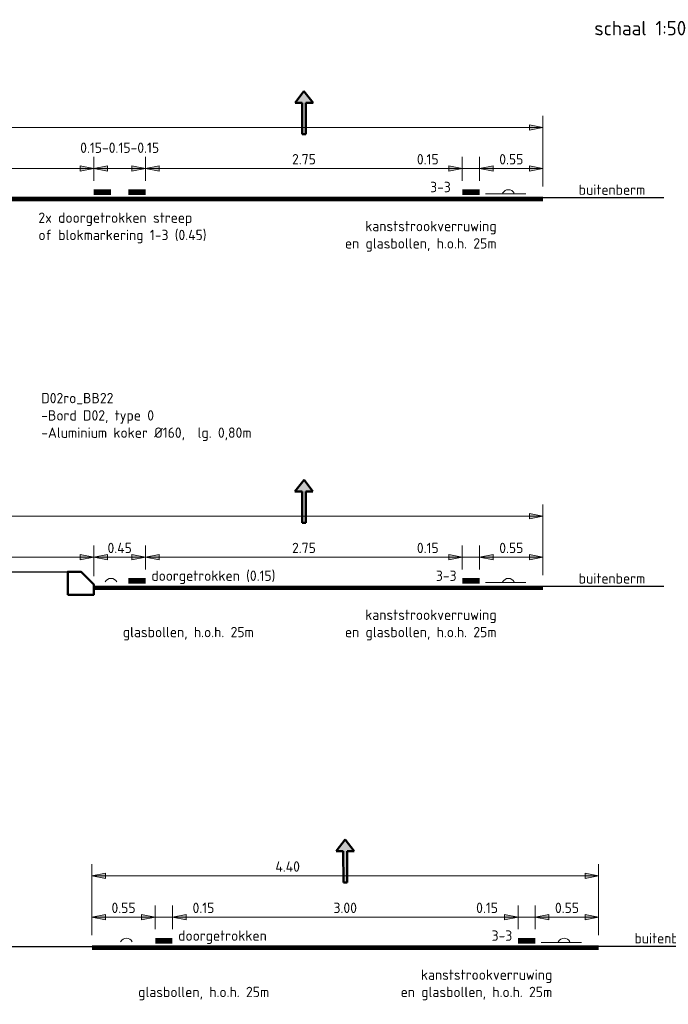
# Model space of a CAD drawing. Header units: metres. Extents: x -699 to 2316, y -1199 to 781.
# Tile 231 of 256: x 5.88 to 11.51, y -3.2 to 5.35. Entities that reach past the tile are written whole.
import ezdxf
from ezdxf.enums import TextEntityAlignment as Align

# ---------------------------------------------------------------- set-up
doc = ezdxf.new("R2010")
doc.units = ezdxf.units.M
doc.header["$PDMODE"] = 1
for name, color, linetype, lineweight in [('B-WE-GW-BERM-GD', 90, 'Continuous', 25), ('N-WE-VH-VERHARDING-GD', 252, 'Continuous', 50), ('N-WE-VV-MARKERING-GD', 170, 'Continuous', 50), ('X-XX-AL-M', 7, 'Continuous', 18), ('X-XX-AL-T18', 10, 'Continuous', 18), ('X-XX-AL-T25', 7, 'Continuous', 25)]:
    doc.layers.add(name, color=color, linetype=linetype, lineweight=lineweight)
doc.styles.add('NLCS-ISO', font='NLCS-ISO.ttf')
doc.styles.add('NLCS-ISO Standaard', font='NLCS-ISO.ttf')
doc.linetypes.add('ZIGZAG', pattern='A,0.00254,-5.08,[131,ltypeshp.shx,S=5.08,R=0,X=-5.08,Y=0],-10.16,[131,ltypeshp.shx,S=5.08,R=180,X=5.08,Y=0],-5.08', length=20.32254)
doc.dimstyles.new('NLCS-T18-Pijl-ANNOTATIVE-A', dxfattribs={"dimtxt": 1.8, "dimasz": 1.35, "dimexe": 2, "dimexo": 2, "dimgap": 0.7, "dimtad": 1, "dimlfac": -1, "dimzin": 0, "dimdsep": 46, "dimtxsty": 'NLCS-ISO Standaard', "dimblk": 'Pijl', "dimblk1": 'Pijl', "dimblk2": 'Pijl', "dimcen": 2.5, "dimdle": 2, "dimclrd": 256, "dimclre": 256, "dimclrt": 256, "dimadec": 0, "dimazin": 0, "dimtfac": 1, "dimtofl": 0, "dimtmove": 0, "dimatfit": 3, "dimldrblk": 'Pijl', "dimfxl": 1, "dimtolj": 1, "dimtzin": 0, "dimlwd": 18, "dimlwe": 18, "dimarcsym": 0})

# ---------------------------------------------------------------- blocks, each defined once
blk = doc.blocks.new('Pijl')
h = blk.add_hatch(color=256)
h.paths.add_polyline_path([(0, 0), (-1.75, 0.35), (-1.75, 0)])
h.paths.add_polyline_path([(-1.75, 0), (-1.75, -0.35), (0, 0)])
for p, q in [((-1.9, 0), (0, 0)), ((0, 0), (-1.75, 0.35)), ((-1.75, 0.35), (-1.75, -0.35)), ((0, 0), (-1.75, -0.35))]:
    blk.add_line(p, q)
blk = doc.blocks.new('*D595')
at = {"layer": 'Defpoints', "color": 0, "transparency": 16777216}
for p in [(6.525, 4.0575), (3.775, 3.8513), (6.525, 3.8513)]:
    blk.add_point(p, dxfattribs=at)
at = {"layer": 'X-XX-AL-M', "lineweight": 18, "transparency": 16777216}
for p, q in [((3.775, 3.9513), (3.775, 4.1575)), ((6.525, 3.9513), (6.525, 4.1575)), ((3.8425, 4.0575), (6.4575, 4.0575))]:
    blk.add_line(p, q, dxfattribs=at)
at = {"layer": 'X-XX-AL-M', "lineweight": 18, "transparency": 16777216, "xscale": 0.0675, "yscale": 0.0675, "zscale": 0.0675, "rotation": 180}
blk.add_blockref('Pijl', (3.775, 4.0575), dxfattribs=at)
at = {"layer": 'X-XX-AL-M', "lineweight": 18, "transparency": 16777216, "xscale": 0.0675, "yscale": 0.0675, "zscale": 0.0675}
blk.add_blockref('Pijl', (6.525, 4.0575), dxfattribs=at)
at = {"layer": 'X-XX-AL-M', "color": 10, "transparency": 16777216, "insert": (5.15, 4.1375), "char_height": 0.09, "attachment_point": 5, "style": 'NLCS-ISO Standaard'}
blk.add_mtext('\\A1;2.75', dxfattribs=at)
blk = doc.blocks.new('*D591')
at = {"layer": 'Defpoints', "color": 0, "transparency": 16777216}
for p in [(10.425, 4.414), (-0.125, 3.8013), (10.425, 3.8013)]:
    blk.add_point(p, dxfattribs=at)
at = {"layer": 'X-XX-AL-M', "lineweight": 18, "transparency": 16777216}
for p, q in [((-0.125, 3.9013), (-0.125, 4.514)), ((10.425, 3.9013), (10.425, 4.514)), ((-0.0575, 4.414), (10.3575, 4.414))]:
    blk.add_line(p, q, dxfattribs=at)
at = {"layer": 'X-XX-AL-M', "lineweight": 18, "transparency": 16777216, "xscale": 0.0675, "yscale": 0.0675, "zscale": 0.0675, "rotation": 180}
blk.add_blockref('Pijl', (-0.125, 4.414), dxfattribs=at)
at = {"layer": 'X-XX-AL-M', "lineweight": 18, "transparency": 16777216, "xscale": 0.0675, "yscale": 0.0675, "zscale": 0.0675}
blk.add_blockref('Pijl', (10.425, 4.414), dxfattribs=at)
at = {"layer": 'X-XX-AL-M', "color": 10, "transparency": 16777216, "insert": (5.575, 4.494), "char_height": 0.09, "attachment_point": 5, "style": 'NLCS-ISO Standaard'}
blk.add_mtext('\\A1;10.55', dxfattribs=at)
blk = doc.blocks.new('*D590')
at = {"layer": 'Defpoints', "color": 0, "transparency": 16777216}
for p in [(9.875, 4.0575), (9.725, 3.8513), (9.875, 3.8513)]:
    blk.add_point(p, dxfattribs=at)
at = {"layer": 'X-XX-AL-M', "lineweight": 18, "transparency": 16777216}
for p, q in [((9.725, 3.9513), (9.725, 4.1575)), ((9.875, 3.9513), (9.875, 4.1575)), ((9.3, 4.0575), (9.725, 4.0575)), ((9.6575, 4.0575), (9.59, 4.0575)), ((9.725, 4.0575), (9.875, 4.0575)), ((9.9425, 4.0575), (10.01, 4.0575))]:
    blk.add_line(p, q, dxfattribs=at)
at = {"layer": 'X-XX-AL-M', "lineweight": 18, "transparency": 16777216, "xscale": 0.0675, "yscale": 0.0675, "zscale": 0.0675}
blk.add_blockref('Pijl', (9.725, 4.0575), dxfattribs=at)
at = {"layer": 'X-XX-AL-M', "lineweight": 18, "transparency": 16777216, "xscale": 0.0675, "yscale": 0.0675, "zscale": 0.0675, "rotation": 180}
blk.add_blockref('Pijl', (9.875, 4.0575), dxfattribs=at)
at = {"layer": 'X-XX-AL-M', "color": 10, "transparency": 16777216, "insert": (9.425, 4.1375), "char_height": 0.09, "attachment_point": 5, "style": 'NLCS-ISO Standaard'}
blk.add_mtext('\\A1;0.15', dxfattribs=at)
blk = doc.blocks.new('*D589')
at = {"layer": 'Defpoints', "color": 0, "transparency": 16777216}
for p in [(9.875, 4.0575), (9.875, 3.8513), (10.425, 3.8013)]:
    blk.add_point(p, dxfattribs=at)
at = {"layer": 'X-XX-AL-M', "lineweight": 18, "transparency": 16777216}
for p, q in [((9.875, 3.9513), (9.875, 4.1575)), ((10.425, 3.9013), (10.425, 4.1575)), ((10.3575, 4.0575), (9.9425, 4.0575))]:
    blk.add_line(p, q, dxfattribs=at)
at = {"layer": 'X-XX-AL-M', "lineweight": 18, "transparency": 16777216, "xscale": 0.0675, "yscale": 0.0675, "zscale": 0.0675, "rotation": 180}
blk.add_blockref('Pijl', (9.875, 4.0575), dxfattribs=at)
at = {"layer": 'X-XX-AL-M', "lineweight": 18, "transparency": 16777216, "xscale": 0.0675, "yscale": 0.0675, "zscale": 0.0675}
blk.add_blockref('Pijl', (10.425, 4.0575), dxfattribs=at)
at = {"layer": 'X-XX-AL-M', "color": 10, "transparency": 16777216, "insert": (10.15, 4.1375), "char_height": 0.09, "attachment_point": 5, "style": 'NLCS-ISO Standaard'}
blk.add_mtext('\\A1;0.55', dxfattribs=at)
blk = doc.blocks.new('*D587')
at = {"layer": 'Defpoints', "color": 0, "transparency": 16777216}
for p in [(9.725, 4.0575), (6.975, 3.8513), (9.725, 3.8513)]:
    blk.add_point(p, dxfattribs=at)
at = {"layer": 'X-XX-AL-M', "lineweight": 18, "transparency": 16777216}
for p, q in [((6.975, 3.9513), (6.975, 4.1575)), ((9.725, 3.9513), (9.725, 4.1575)), ((7.0425, 4.0575), (9.6575, 4.0575))]:
    blk.add_line(p, q, dxfattribs=at)
at = {"layer": 'X-XX-AL-M', "lineweight": 18, "transparency": 16777216, "xscale": 0.0675, "yscale": 0.0675, "zscale": 0.0675, "rotation": 180}
blk.add_blockref('Pijl', (6.975, 4.0575), dxfattribs=at)
at = {"layer": 'X-XX-AL-M', "lineweight": 18, "transparency": 16777216, "xscale": 0.0675, "yscale": 0.0675, "zscale": 0.0675}
blk.add_blockref('Pijl', (9.725, 4.0575), dxfattribs=at)
at = {"layer": 'X-XX-AL-M', "color": 10, "transparency": 16777216, "insert": (8.35, 4.1375), "char_height": 0.09, "attachment_point": 5, "style": 'NLCS-ISO Standaard'}
blk.add_mtext('\\A1;2.75', dxfattribs=at)
blk = doc.blocks.new('*D586')
at = {"layer": 'Defpoints', "color": 0, "transparency": 16777216}
for p in [(6.975, 4.0575), (6.525, 3.8513), (6.975, 3.8513)]:
    blk.add_point(p, dxfattribs=at)
at = {"layer": 'X-XX-AL-M', "lineweight": 18, "transparency": 16777216}
for p, q in [((6.525, 3.9513), (6.525, 4.1575)), ((6.975, 3.9513), (6.975, 4.1575)), ((6.5925, 4.0575), (6.9075, 4.0575))]:
    blk.add_line(p, q, dxfattribs=at)
at = {"layer": 'X-XX-AL-M', "lineweight": 18, "transparency": 16777216, "xscale": 0.0675, "yscale": 0.0675, "zscale": 0.0675, "rotation": 180}
blk.add_blockref('Pijl', (6.525, 4.0575), dxfattribs=at)
at = {"layer": 'X-XX-AL-M', "lineweight": 18, "transparency": 16777216, "xscale": 0.0675, "yscale": 0.0675, "zscale": 0.0675}
blk.add_blockref('Pijl', (6.975, 4.0575), dxfattribs=at)
at = {"layer": 'X-XX-AL-M', "color": 10, "transparency": 16777216, "insert": (6.75, 4.2375), "char_height": 0.09, "attachment_point": 5, "style": 'NLCS-ISO Standaard'}
blk.add_mtext('\\A1;0.15-0.15-0.15', dxfattribs=at)
blk = doc.blocks.new('*D585')
at = {"layer": 'Defpoints', "color": 0, "transparency": 16777216}
for p in [(6.975, 0.6825), (6.975, 0.4763), (9.725, 0.4763)]:
    blk.add_point(p, dxfattribs=at)
at = {"layer": 'X-XX-AL-M', "lineweight": 18, "transparency": 16777216}
for p, q in [((6.975, 0.5763), (6.975, 0.7825)), ((9.725, 0.5763), (9.725, 0.7825)), ((9.6575, 0.6825), (7.0425, 0.6825))]:
    blk.add_line(p, q, dxfattribs=at)
at = {"layer": 'X-XX-AL-M', "lineweight": 18, "transparency": 16777216, "xscale": 0.0675, "yscale": 0.0675, "zscale": 0.0675, "rotation": 180}
blk.add_blockref('Pijl', (6.975, 0.6825), dxfattribs=at)
at = {"layer": 'X-XX-AL-M', "lineweight": 18, "transparency": 16777216, "xscale": 0.0675, "yscale": 0.0675, "zscale": 0.0675}
blk.add_blockref('Pijl', (9.725, 0.6825), dxfattribs=at)
at = {"layer": 'X-XX-AL-M', "color": 10, "transparency": 16777216, "insert": (8.35, 0.7625), "char_height": 0.09, "attachment_point": 5, "style": 'NLCS-ISO Standaard'}
blk.add_mtext('\\A1;2.75', dxfattribs=at)
blk = doc.blocks.new('*D584')
at = {"layer": 'Defpoints', "color": 0, "transparency": 16777216}
for p in [(9.725, 0.6825), (9.725, 0.4763), (9.875, 0.4763)]:
    blk.add_point(p, dxfattribs=at)
at = {"layer": 'X-XX-AL-M', "lineweight": 18, "transparency": 16777216}
for p, q in [((9.725, 0.5763), (9.725, 0.7825)), ((9.875, 0.5763), (9.875, 0.7825)), ((9.3, 0.6825), (9.725, 0.6825)), ((9.6575, 0.6825), (9.59, 0.6825)), ((9.875, 0.6825), (9.725, 0.6825)), ((9.9425, 0.6825), (10.01, 0.6825))]:
    blk.add_line(p, q, dxfattribs=at)
at = {"layer": 'X-XX-AL-M', "lineweight": 18, "transparency": 16777216, "xscale": 0.0675, "yscale": 0.0675, "zscale": 0.0675}
blk.add_blockref('Pijl', (9.725, 0.6825), dxfattribs=at)
at = {"layer": 'X-XX-AL-M', "lineweight": 18, "transparency": 16777216, "xscale": 0.0675, "yscale": 0.0675, "zscale": 0.0675, "rotation": 180}
blk.add_blockref('Pijl', (9.875, 0.6825), dxfattribs=at)
at = {"layer": 'X-XX-AL-M', "color": 10, "transparency": 16777216, "insert": (9.425, 0.7625), "char_height": 0.09, "attachment_point": 5, "style": 'NLCS-ISO Standaard'}
blk.add_mtext('\\A1;0.15', dxfattribs=at)
blk = doc.blocks.new('*D583')
at = {"layer": 'Defpoints', "color": 0, "transparency": 16777216}
for p in [(9.875, 0.6825), (9.875, 0.4763), (10.425, 0.4263)]:
    blk.add_point(p, dxfattribs=at)
at = {"layer": 'X-XX-AL-M', "lineweight": 18, "transparency": 16777216}
for p, q in [((9.875, 0.5763), (9.875, 0.7825)), ((10.425, 0.5263), (10.425, 0.7825)), ((10.3575, 0.6825), (9.9425, 0.6825))]:
    blk.add_line(p, q, dxfattribs=at)
at = {"layer": 'X-XX-AL-M', "lineweight": 18, "transparency": 16777216, "xscale": 0.0675, "yscale": 0.0675, "zscale": 0.0675, "rotation": 180}
blk.add_blockref('Pijl', (9.875, 0.6825), dxfattribs=at)
at = {"layer": 'X-XX-AL-M', "lineweight": 18, "transparency": 16777216, "xscale": 0.0675, "yscale": 0.0675, "zscale": 0.0675}
blk.add_blockref('Pijl', (10.425, 0.6825), dxfattribs=at)
at = {"layer": 'X-XX-AL-M', "color": 10, "transparency": 16777216, "insert": (10.15, 0.7625), "char_height": 0.09, "attachment_point": 5, "style": 'NLCS-ISO Standaard'}
blk.add_mtext('\\A1;0.55', dxfattribs=at)
blk = doc.blocks.new('*D582')
at = {"layer": 'Defpoints', "color": 0, "transparency": 16777216}
for p in [(-0.125, 1.039), (-0.125, 0.4163), (10.425, 0.4263)]:
    blk.add_point(p, dxfattribs=at)
at = {"layer": 'X-XX-AL-M', "lineweight": 18, "transparency": 16777216}
for p, q in [((-0.125, 0.5163), (-0.125, 1.139)), ((10.425, 0.5263), (10.425, 1.139)), ((10.3575, 1.039), (-0.0575, 1.039))]:
    blk.add_line(p, q, dxfattribs=at)
at = {"layer": 'X-XX-AL-M', "lineweight": 18, "transparency": 16777216, "xscale": 0.0675, "yscale": 0.0675, "zscale": 0.0675, "rotation": 180}
blk.add_blockref('Pijl', (-0.125, 1.039), dxfattribs=at)
at = {"layer": 'X-XX-AL-M', "lineweight": 18, "transparency": 16777216, "xscale": 0.0675, "yscale": 0.0675, "zscale": 0.0675}
blk.add_blockref('Pijl', (10.425, 1.039), dxfattribs=at)
at = {"layer": 'X-XX-AL-M', "color": 10, "transparency": 16777216, "insert": (5.575, 1.119), "char_height": 0.09, "attachment_point": 5, "style": 'NLCS-ISO Standaard'}
blk.add_mtext('\\A1;10.55', dxfattribs=at)
blk = doc.blocks.new('50001005')
for p, q in [((-0.002, -0.079), (0.002, 0.079)), ((0.002, 0.079), (5.439, 0.078)), ((5.439, 0.388), (7.486, 0.003)), ((7.486, 0.003), (5.439, -0.398)), ((5.439, -0.084), (-0.002, -0.079))]:
    blk.add_line(p, q)
for points in [[(5.439, 0.388), (5.439, 0.078)], [(7.419, 0.001), (7.419, 0.001), (7.419, 0.001), (7.419, 0.001), (7.419, 0.001), (7.419, 0.001)], [(7.419, 0.001), (7.419, 0.001), (7.419, 0.001), (7.419, 0.001), (7.419, 0.001)], [(7.419, 0.001), (7.419, 0.001), (7.419, 0.001), (7.419, 0.001), (7.419, 0.001), (7.419, 0.001)], [(5.439, -0.084), (5.439, -0.398)]]:
    blk.add_lwpolyline(points)
for points in [[(5.439, 0.078), (5.439, -0.084), (0.002, 0.079), (-0.002, -0.079)], [(7.486, 0.003), (5.439, 0.388), (5.439, -0.398)]]:
    blk.add_solid(points)
blk = doc.blocks.new('*D578')
at = {"layer": 'Defpoints', "color": 0, "transparency": 16777216}
for p in [(3.775, 0.6825), (3.775, 0.4163), (6.525, 0.4163)]:
    blk.add_point(p, dxfattribs=at)
at = {"layer": 'X-XX-AL-M', "lineweight": 18, "transparency": 16777216}
for p, q in [((3.775, 0.5163), (3.775, 0.7825)), ((6.525, 0.5163), (6.525, 0.7825)), ((6.4575, 0.6825), (3.8425, 0.6825))]:
    blk.add_line(p, q, dxfattribs=at)
at = {"layer": 'X-XX-AL-M', "lineweight": 18, "transparency": 16777216, "xscale": 0.0675, "yscale": 0.0675, "zscale": 0.0675, "rotation": 180}
blk.add_blockref('Pijl', (3.775, 0.6825), dxfattribs=at)
at = {"layer": 'X-XX-AL-M', "lineweight": 18, "transparency": 16777216, "xscale": 0.0675, "yscale": 0.0675, "zscale": 0.0675}
blk.add_blockref('Pijl', (6.525, 0.6825), dxfattribs=at)
at = {"layer": 'X-XX-AL-M', "color": 10, "transparency": 16777216, "insert": (5.575, 0.7625), "char_height": 0.09, "attachment_point": 5, "style": 'NLCS-ISO Standaard'}
blk.add_mtext('\\A1;2.75', dxfattribs=at)
blk = doc.blocks.new('RWS-band_115_225x200')
blk.add_lwpolyline([(0.225, -0.09), (0, -0.09), (0, 0), (0.11, 0.11), (0.225, 0.11)], close=True)
blk = doc.blocks.new('*D577')
at = {"layer": 'Defpoints', "color": 0, "transparency": 16777216}
for p in [(6.975, 0.6825), (6.975, 0.4763), (6.525, 0.4163)]:
    blk.add_point(p, dxfattribs=at)
at = {"layer": 'X-XX-AL-M', "lineweight": 18, "transparency": 16777216}
for p, q in [((6.525, 0.5163), (6.525, 0.7825)), ((6.975, 0.5763), (6.975, 0.7825)), ((6.5925, 0.6825), (6.9075, 0.6825))]:
    blk.add_line(p, q, dxfattribs=at)
at = {"layer": 'X-XX-AL-M', "lineweight": 18, "transparency": 16777216, "xscale": 0.0675, "yscale": 0.0675, "zscale": 0.0675, "rotation": 180}
blk.add_blockref('Pijl', (6.525, 0.6825), dxfattribs=at)
at = {"layer": 'X-XX-AL-M', "lineweight": 18, "transparency": 16777216, "xscale": 0.0675, "yscale": 0.0675, "zscale": 0.0675}
blk.add_blockref('Pijl', (6.975, 0.6825), dxfattribs=at)
at = {"layer": 'X-XX-AL-M', "color": 10, "transparency": 16777216, "insert": (6.75, 0.7625), "char_height": 0.09, "attachment_point": 5, "style": 'NLCS-ISO Standaard'}
blk.add_mtext('\\A1;0.45', dxfattribs=at)
blk = doc.blocks.new('*D652')
at = {"layer": 'Defpoints', "color": 0, "transparency": 16777216}
for p in [(7.2086, -2.4425), (7.2086, -2.6487), (10.2086, -2.6487)]:
    blk.add_point(p, dxfattribs=at)
at = {"layer": 'X-XX-AL-M', "lineweight": 18, "transparency": 16777216}
for p, q in [((7.2086, -2.5487), (7.2086, -2.3425)), ((10.2086, -2.5487), (10.2086, -2.3425)), ((10.1411, -2.4425), (7.2761, -2.4425))]:
    blk.add_line(p, q, dxfattribs=at)
at = {"layer": 'X-XX-AL-M', "lineweight": 18, "transparency": 16777216, "xscale": 0.0675, "yscale": 0.0675, "zscale": 0.0675, "rotation": 180}
blk.add_blockref('Pijl', (7.2086, -2.4425), dxfattribs=at)
at = {"layer": 'X-XX-AL-M', "lineweight": 18, "transparency": 16777216, "xscale": 0.0675, "yscale": 0.0675, "zscale": 0.0675}
blk.add_blockref('Pijl', (10.2086, -2.4425), dxfattribs=at)
at = {"layer": 'X-XX-AL-M', "color": 10, "transparency": 16777216, "insert": (8.7086, -2.3625), "char_height": 0.09, "attachment_point": 5, "style": 'NLCS-ISO Standaard'}
blk.add_mtext('\\A1;3.00', dxfattribs=at)
blk = doc.blocks.new('*D653')
at = {"layer": 'Defpoints', "color": 0, "transparency": 16777216}
for p in [(10.2086, -2.4425), (10.2086, -2.6487), (10.3586, -2.6487)]:
    blk.add_point(p, dxfattribs=at)
at = {"layer": 'X-XX-AL-M', "lineweight": 18, "transparency": 16777216}
for p, q in [((10.2086, -2.5487), (10.2086, -2.3425)), ((10.3586, -2.5487), (10.3586, -2.3425)), ((9.8146, -2.4425), (10.2086, -2.4425)), ((10.1411, -2.4425), (10.0736, -2.4425)), ((10.3586, -2.4425), (10.2086, -2.4425)), ((10.4261, -2.4425), (10.4936, -2.4425))]:
    blk.add_line(p, q, dxfattribs=at)
at = {"layer": 'X-XX-AL-M', "lineweight": 18, "transparency": 16777216, "xscale": 0.0675, "yscale": 0.0675, "zscale": 0.0675}
blk.add_blockref('Pijl', (10.2086, -2.4425), dxfattribs=at)
at = {"layer": 'X-XX-AL-M', "lineweight": 18, "transparency": 16777216, "xscale": 0.0675, "yscale": 0.0675, "zscale": 0.0675, "rotation": 180}
blk.add_blockref('Pijl', (10.3586, -2.4425), dxfattribs=at)
at = {"layer": 'X-XX-AL-M', "color": 10, "transparency": 16777216, "insert": (9.9396, -2.3625), "char_height": 0.09, "attachment_point": 5, "style": 'NLCS-ISO Standaard'}
blk.add_mtext('\\A1;0.15', dxfattribs=at)
blk = doc.blocks.new('*D654')
at = {"layer": 'Defpoints', "color": 0, "transparency": 16777216}
for p in [(10.3586, -2.4425), (10.3586, -2.6487), (10.9086, -2.6987)]:
    blk.add_point(p, dxfattribs=at)
at = {"layer": 'X-XX-AL-M', "lineweight": 18, "transparency": 16777216}
for p, q in [((10.3586, -2.5487), (10.3586, -2.3425)), ((10.9086, -2.5987), (10.9086, -2.3425)), ((10.8411, -2.4425), (10.4261, -2.4425))]:
    blk.add_line(p, q, dxfattribs=at)
at = {"layer": 'X-XX-AL-M', "lineweight": 18, "transparency": 16777216, "xscale": 0.0675, "yscale": 0.0675, "zscale": 0.0675, "rotation": 180}
blk.add_blockref('Pijl', (10.3586, -2.4425), dxfattribs=at)
at = {"layer": 'X-XX-AL-M', "lineweight": 18, "transparency": 16777216, "xscale": 0.0675, "yscale": 0.0675, "zscale": 0.0675}
blk.add_blockref('Pijl', (10.9086, -2.4425), dxfattribs=at)
at = {"layer": 'X-XX-AL-M', "color": 10, "transparency": 16777216, "insert": (10.6336, -2.3625), "char_height": 0.09, "attachment_point": 5, "style": 'NLCS-ISO Standaard'}
blk.add_mtext('\\A1;0.55', dxfattribs=at)
blk = doc.blocks.new('*D655')
at = {"layer": 'Defpoints', "color": 0, "transparency": 16777216}
for p in [(6.5086, -2.0836), (6.5086, -2.6987), (10.9086, -2.6987)]:
    blk.add_point(p, dxfattribs=at)
at = {"layer": 'X-XX-AL-M', "lineweight": 18, "transparency": 16777216}
for p, q in [((6.5086, -2.5987), (6.5086, -1.9836)), ((10.9086, -2.5987), (10.9086, -1.9836)), ((10.8411, -2.0836), (6.5761, -2.0836))]:
    blk.add_line(p, q, dxfattribs=at)
at = {"layer": 'X-XX-AL-M', "lineweight": 18, "transparency": 16777216, "xscale": 0.0675, "yscale": 0.0675, "zscale": 0.0675, "rotation": 180}
blk.add_blockref('Pijl', (6.5086, -2.0836), dxfattribs=at)
at = {"layer": 'X-XX-AL-M', "lineweight": 18, "transparency": 16777216, "xscale": 0.0675, "yscale": 0.0675, "zscale": 0.0675}
blk.add_blockref('Pijl', (10.9086, -2.0836), dxfattribs=at)
at = {"layer": 'X-XX-AL-M', "color": 10, "transparency": 16777216, "insert": (8.2086, -2.0036), "char_height": 0.09, "attachment_point": 5, "style": 'NLCS-ISO Standaard'}
blk.add_mtext('\\A1;4.40', dxfattribs=at)
blk = doc.blocks.new('*D656')
at = {"layer": 'Defpoints', "color": 0, "transparency": 16777216}
for p in [(7.0586, -2.4425), (7.0586, -2.6487), (7.2086, -2.6487)]:
    blk.add_point(p, dxfattribs=at)
at = {"layer": 'X-XX-AL-M', "lineweight": 18, "transparency": 16777216}
for p, q in [((7.0586, -2.5487), (7.0586, -2.3425)), ((7.2086, -2.5487), (7.2086, -2.3425)), ((6.9911, -2.4425), (6.9236, -2.4425)), ((7.2086, -2.4425), (7.0586, -2.4425)), ((7.6026, -2.4425), (7.2086, -2.4425)), ((7.2761, -2.4425), (7.3436, -2.4425))]:
    blk.add_line(p, q, dxfattribs=at)
at = {"layer": 'X-XX-AL-M', "lineweight": 18, "transparency": 16777216, "xscale": 0.0675, "yscale": 0.0675, "zscale": 0.0675}
blk.add_blockref('Pijl', (7.0586, -2.4425), dxfattribs=at)
at = {"layer": 'X-XX-AL-M', "lineweight": 18, "transparency": 16777216, "xscale": 0.0675, "yscale": 0.0675, "zscale": 0.0675, "rotation": 180}
blk.add_blockref('Pijl', (7.2086, -2.4425), dxfattribs=at)
at = {"layer": 'X-XX-AL-M', "color": 10, "transparency": 16777216, "insert": (7.4776, -2.3625), "char_height": 0.09, "attachment_point": 5, "style": 'NLCS-ISO Standaard'}
blk.add_mtext('\\A1;0.15', dxfattribs=at)
blk = doc.blocks.new('*D657')
at = {"layer": 'Defpoints', "color": 0, "transparency": 16777216}
for p in [(7.0586, -2.4425), (7.0586, -2.6487), (6.5086, -2.6987)]:
    blk.add_point(p, dxfattribs=at)
at = {"layer": 'X-XX-AL-M', "lineweight": 18, "transparency": 16777216}
for p, q in [((6.5086, -2.5987), (6.5086, -2.3425)), ((7.0586, -2.5487), (7.0586, -2.3425)), ((6.5761, -2.4425), (6.9911, -2.4425))]:
    blk.add_line(p, q, dxfattribs=at)
at = {"layer": 'X-XX-AL-M', "lineweight": 18, "transparency": 16777216, "xscale": 0.0675, "yscale": 0.0675, "zscale": 0.0675, "rotation": 180}
blk.add_blockref('Pijl', (6.5086, -2.4425), dxfattribs=at)
at = {"layer": 'X-XX-AL-M', "lineweight": 18, "transparency": 16777216, "xscale": 0.0675, "yscale": 0.0675, "zscale": 0.0675}
blk.add_blockref('Pijl', (7.0586, -2.4425), dxfattribs=at)
at = {"layer": 'X-XX-AL-M', "color": 10, "transparency": 16777216, "insert": (6.7836, -2.3625), "char_height": 0.09, "attachment_point": 5, "style": 'NLCS-ISO Standaard'}
blk.add_mtext('\\A1;0.55', dxfattribs=at)

msp = doc.modelspace()

# ---------------------------------------------------------------- linework, layer by layer
at = {"layer": 'B-WE-GW-BERM-GD'}
for p, q in [((11.475, 3.8013), (10.425, 3.8013)), ((11.475, 0.4263), (10.425, 0.4263)), ((4.275, -2.6987), (6.5086, -2.6987)), ((11.9586, -2.6987), (10.9086, -2.6987))]:
    msp.add_line(p, q, dxfattribs=at)
at = {"layer": 'N-WE-VH-VERHARDING-GD', "lineweight": 25}
msp.add_line((4, 0.5563), (6.3, 0.5563), dxfattribs=at)
at = {"layer": 'N-WE-VH-VERHARDING-GD', "const_width": 0.04, "flags": 128}
for points in [[(-0.125, 3.7913), (10.425, 3.7913)], [(10.425, 0.4163), (6.525, 0.4163)], [(10.9086, -2.7087), (6.5086, -2.7087)]]:
    msp.add_lwpolyline(points, dxfattribs=at)
at = {"layer": 'N-WE-VV-MARKERING-GD'}
for p, q in [((8.2724, 4.6261), (8.3494, 4.7284)), ((8.3494, 4.7284), (8.4297, 4.6261)), ((8.2724, 4.6261), (8.3344, 4.6261)), ((8.3342, 4.3542), (8.3344, 4.6261)), ((8.3668, 4.6261), (8.3658, 4.354)), ((8.3668, 4.6261), (8.4297, 4.6261)), ((8.3658, 4.354), (8.3342, 4.3542)), ((8.7092, -1.7682), (8.6289, -1.8706)), ((8.7862, -1.8706), (8.7092, -1.7682)), ((8.6918, -1.8706), (8.6289, -1.8706)), ((8.6918, -1.8706), (8.6928, -2.1426)), ((8.7244, -2.1424), (8.7242, -1.8706)), ((8.7862, -1.8706), (8.7242, -1.8706)), ((8.6928, -2.1426), (8.7244, -2.1424))]:
    msp.add_line(p, q, dxfattribs=at)
at = {"layer": 'N-WE-VV-MARKERING-GD', "color": 6, "linetype": 'ZIGZAG', "lineweight": 9, "ltscale": 0.05}
for p, q in [((10.275, 3.8363), (9.925, 3.8363)), ((10.275, 0.4613), (9.925, 0.4613)), ((10.7586, -2.6637), (10.4086, -2.6637))]:
    msp.add_line(p, q, dxfattribs=at)
at = {"layer": 'N-WE-VV-MARKERING-GD', "const_width": 0.05, "flags": 128}
for points in [[(6.525, 3.8513), (6.675, 3.8513)], [(6.825, 3.8513), (6.975, 3.8513)], [(9.725, 3.8513), (9.875, 3.8513)], [(6.825, 0.4763), (6.975, 0.4763)], [(9.875, 0.4763), (9.725, 0.4763)], [(7.2086, -2.6487), (7.0586, -2.6487)], [(10.3586, -2.6487), (10.2086, -2.6487)]]:
    msp.add_lwpolyline(points, dxfattribs=at)
at = {"layer": 'N-WE-VV-MARKERING-GD', "color": 1, "lineweight": 18, "ltscale": 0.25}
for centre in [(10.125, 3.8163), (6.675, 0.4413), (10.125, 0.4413), (6.8086, -2.6837), (10.6086, -2.6837)]:
    msp.add_arc(centre, 0.0567, 28.07249, 151.92751, dxfattribs=at)
at = {"layer": 'N-WE-VV-MARKERING-GD'}
for points in [[(8.3494, 4.7284), (8.2724, 4.6261), (8.4297, 4.6261)], [(8.3344, 4.6261), (8.3668, 4.6261), (8.3342, 4.3542), (8.3658, 4.354)], [(8.7092, -1.7682), (8.7862, -1.8706), (8.6289, -1.8706)], [(8.7242, -1.8706), (8.6918, -1.8706), (8.7244, -2.1424), (8.6928, -2.1426)]]:
    msp.add_solid(points, dxfattribs=at)

# ---------------------------------------------------------------- block references
at = {"layer": 'N-WE-VH-VERHARDING-GD', "lineweight": 25, "xscale": -1}
msp.add_blockref('RWS-band_115_225x200', (6.525, 0.4463), dxfattribs=at)
at = {"layer": 'N-WE-VV-MARKERING-GD', "xscale": -0.05000000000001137, "yscale": 0.1999999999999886, "zscale": 0.025, "rotation": 270}
msp.add_blockref('50001005', (8.35, 0.9793), dxfattribs=at)

# ---------------------------------------------------------------- texts
at = {"layer": 'X-XX-AL-T18', "style": 'NLCS-ISO Standaard'}
for p in [(9.625, 3.8513), (9.675, 0.4763), (10.1586, -2.6487)]:
    msp.add_text('3-3', height=0.09, dxfattribs=at).set_placement(p, align=Align.RIGHT)
for p in [(11.025, 3.8013), (11.025, 0.4263), (11.5086, -2.6987)]:
    msp.add_text('buitenberm', height=0.09, dxfattribs=at).set_placement(p, align=Align.BOTTOM_CENTER)
for s, p in [('2x doorgetrokken streep', (6.0445, 3.5851)), ('of blokmarkering 1-3 (0.45)', (6.0445, 3.4351)), ('doorgetrokken (0.15)', (7.025, 0.4763)), ('doorgetrokken', (7.2586, -2.6487))]:
    msp.add_text(s, height=0.09, dxfattribs=at).set_placement(p)
at = {"layer": 'X-XX-AL-T25', "style": 'NLCS-ISO'}
msp.add_text('schaal 1:50', height=0.125, dxfattribs=at).set_placement((10.8709, 5.2135))
at = {"layer": 'X-XX-AL-T25', "char_height": 0.09, "style": 'NLCS-ISO Standaard', "bg_fill": 3, "box_fill_scale": 1.1, "bg_fill_color": 256, "bg_fill_transparency": 0}
for s, insert, attachment_point in [('kanststrookverruwing\\Pen glasbollen, h.o.h. 25m', (10.0225, 3.3349), 9), ('D02ro_BB22\\P-Bord D02, type 0\\P-Aluminium koker %%C160,  lg. 0,80m', (6.069, 1.6913), 7), ('kanststrookverruwing\\Pen glasbollen, h.o.h. 25m', (10.0225, -0.0401), 9), ('glasbollen, h.o.h. 25m', (6.7775, -0.0401), 7), ('kanststrookverruwing\\Pen glasbollen, h.o.h. 25m', (10.5061, -3.1651), 9), ('glasbollen, h.o.h. 25m', (6.9111, -3.1651), 7)]:
    msp.add_mtext(s, dxfattribs=dict(at, insert=insert, attachment_point=attachment_point))

# ---------------------------------------------------------------- dimensions: what is measured, and where the dimension line sits
at = {"layer": 'X-XX-AL-M'}
for base, p1, p2, override, picture, middle in [((10.425, 4.414), (-0.125, 3.8013), (10.425, 3.8013), {"dimscale": 0.05, "dimclrt": 10}, '*D591', (5.575, 4.414)), ((9.875, 4.0575), (9.725, 3.8513), (9.875, 3.8513), {"dimscale": 0.05, "dimclrt": 10, "dimtix": 0, "dimtofl": 0, "dimtmove": 1, "dimatfit": 3}, '*D590', (9.425, 4.0575))]:
    dim = msp.add_linear_dim(base=base, p1=p1, p2=p2, dimstyle='NLCS-T18-Pijl-ANNOTATIVE-A', override=override, dxfattribs=at)
    dim.commit()
    dim.dimension.update_dxf_attribs({"geometry": picture, "text_midpoint": middle, "dimtype": 160})
dim = msp.add_linear_dim(base=(6.975, 4.0575), p1=(6.525, 3.8513), p2=(6.975, 3.8513), text='0.15-0.15-0.15', dimstyle='NLCS-T18-Pijl-ANNOTATIVE-A', override={"dimscale": 0.05, "dimclrt": 10, "dimtmove": 1}, dxfattribs=at)
dim.commit()
dim.dimension.update_dxf_attribs({"geometry": '*D586', "text_midpoint": (6.75, 4.1575), "dimtype": 160})
for base, p1, p2, override, picture, middle in [((6.525, 4.0575), (3.775, 3.8513), (6.525, 3.8513), {"dimscale": 0.05, "dimclrt": 10, "dimtix": 0, "dimtofl": 0, "dimtmove": 1, "dimatfit": 3}, '*D595', (5.15, 4.1375)), ((9.725, 4.0575), (6.975, 3.8513), (9.725, 3.8513), {"dimscale": 0.05, "dimclrt": 10, "dimtix": 0, "dimtofl": 0, "dimtmove": 1, "dimatfit": 3}, '*D587', (8.35, 4.1375)), ((9.875, 4.0575), (10.425, 3.8013), (9.875, 3.8513), {"dimscale": 0.05, "dimclrt": 10, "dimtix": 0, "dimtofl": 0, "dimtmove": 0, "dimatfit": 3}, '*D589', (10.15, 4.1375))]:
    dim = msp.add_linear_dim(base=base, p1=p1, p2=p2, dimstyle='NLCS-T18-Pijl-ANNOTATIVE-A', override=override, dxfattribs=at)
    dim.commit()
    dim.dimension.update_dxf_attribs({"geometry": picture, "text_midpoint": middle})
for base, p1, p2, override, picture, middle in [((-0.125, 1.039), (10.425, 0.4263), (-0.125, 0.4163), {"dimscale": 0.05, "dimclrt": 10}, '*D582', (5.575, 1.039)), ((3.775, 0.6825), (6.525, 0.4163), (3.775, 0.4163), {"dimscale": 0.05, "dimclrt": 10, "dimtix": 0, "dimtofl": 0, "dimtmove": 1, "dimatfit": 3}, '*D578', (5.575, 0.6825)), ((6.975, 0.6825), (6.525, 0.4163), (6.975, 0.4763), {"dimscale": 0.05, "dimclrt": 10}, '*D577', (6.75, 0.6825)), ((9.725, 0.6825), (9.875, 0.4763), (9.725, 0.4763), {"dimscale": 0.05, "dimclrt": 10, "dimtix": 0, "dimtofl": 0, "dimtmove": 1, "dimatfit": 3}, '*D584', (9.425, 0.6825)), ((6.5086, -2.0836), (10.9086, -2.6987), (6.5086, -2.6987), {"dimscale": 0.05, "dimclrt": 10}, '*D655', (8.2086, -2.0836)), ((7.0586, -2.4425), (7.2086, -2.6487), (7.0586, -2.6487), {"dimscale": 0.05, "dimclrt": 10, "dimtix": 0, "dimtofl": 0, "dimtmove": 1, "dimatfit": 3}, '*D656', (7.4776, -2.4425)), ((10.2086, -2.4425), (10.3586, -2.6487), (10.2086, -2.6487), {"dimscale": 0.05, "dimclrt": 10, "dimtix": 0, "dimtofl": 0, "dimtmove": 1, "dimatfit": 3}, '*D653', (9.9396, -2.4425))]:
    dim = msp.add_linear_dim(base=base, p1=p1, p2=p2, angle=180, dimstyle='NLCS-T18-Pijl-ANNOTATIVE-A', override=override, dxfattribs=at)
    dim.commit()
    dim.dimension.update_dxf_attribs({"geometry": picture, "text_midpoint": middle, "dimtype": 160})
for base, p1, p2, override, picture, middle in [((6.975, 0.6825), (9.725, 0.4763), (6.975, 0.4763), {"dimscale": 0.05, "dimclrt": 10, "dimtix": 0, "dimtofl": 0, "dimtmove": 1, "dimatfit": 3}, '*D585', (8.35, 0.7625)), ((9.875, 0.6825), (10.425, 0.4263), (9.875, 0.4763), {"dimscale": 0.05, "dimclrt": 10, "dimtix": 0, "dimtofl": 0, "dimtmove": 0, "dimatfit": 3}, '*D583', (10.15, 0.7625)), ((7.0586, -2.4425), (6.5086, -2.6987), (7.0586, -2.6487), {"dimscale": 0.05, "dimclrt": 10, "dimtix": 0, "dimtofl": 0, "dimtmove": 0, "dimatfit": 3}, '*D657', (6.7836, -2.3625)), ((7.2086, -2.4425), (10.2086, -2.6487), (7.2086, -2.6487), {"dimscale": 0.05, "dimclrt": 10, "dimtix": 0, "dimtofl": 0, "dimtmove": 0, "dimatfit": 3}, '*D652', (8.7086, -2.3625)), ((10.3586, -2.4425), (10.9086, -2.6987), (10.3586, -2.6487), {"dimscale": 0.05, "dimclrt": 10, "dimtix": 0, "dimtofl": 0, "dimtmove": 0, "dimatfit": 3}, '*D654', (10.6336, -2.3625))]:
    dim = msp.add_linear_dim(base=base, p1=p1, p2=p2, angle=180, dimstyle='NLCS-T18-Pijl-ANNOTATIVE-A', override=override, dxfattribs=at)
    dim.commit()
    dim.dimension.update_dxf_attribs({"geometry": picture, "text_midpoint": middle})

doc.saveas('drawing.dxf')
